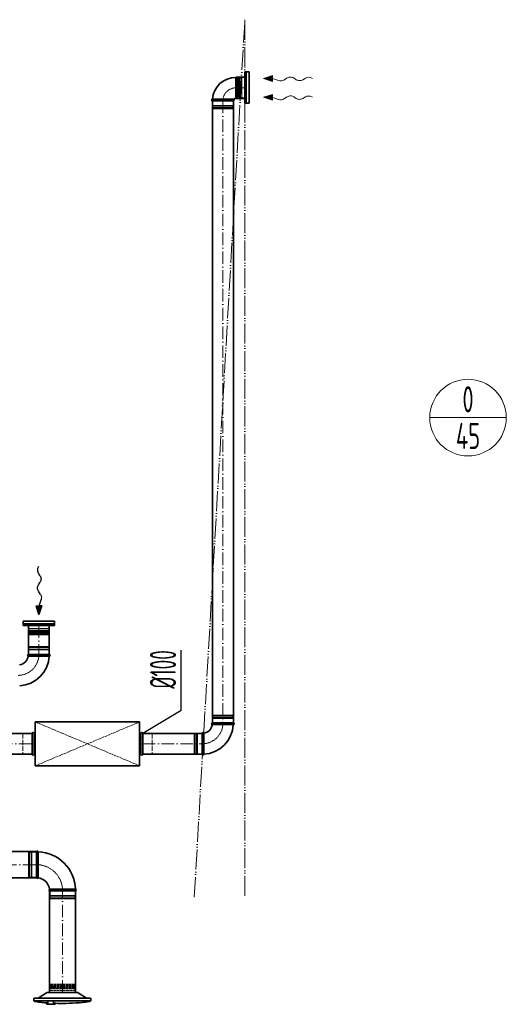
# Model space of a CAD drawing. Header units: millimetres. Extents: x -118717 to 8962, y 22910 to 145283.
# Tile 108 of 193: x -25766 to -23435, y 25452 to 30165. Entities that reach past the tile are written whole.
import ezdxf
from ezdxf.enums import TextEntityAlignment as Align

# ---------------------------------------------------------------- set-up
doc = ezdxf.new("R2010")
doc.units = ezdxf.units.MM
for name, pattern in [('ACAD_ISO02W100', [15, 12, -3]), ('ACAD_ISO05W100', [33, 24, -3, 0, -3, 0, -3]), ('ACAD_ISO10W100', [18, 12, -3, 0, -3]), ('phl_thick', [0])]:
    doc.linetypes.add(name, pattern=pattern)
for name, color, linetype, lineweight in [('VZT_01 SUP (PŘÍVOD) - OBRYS', 5, 'Continuous', 35), ('VZT_02 SUP (PŘÍVOD) - OSA', 5, 'ACAD_ISO10W100', 5), ('VZT_05 ETA (ODVOD) - OBRYS', 6, 'Continuous', 35), ('VZT_06 ETA (ODVOD) - OSA', 6, 'ACAD_ISO10W100', 5), ('VZT_30 DISTRIBUČNÍ PRVKY - OBRYS', 1, 'Continuous', 35), ('VZT_35 TLUMIČE HLUKU - OBRYS', 1, 'Continuous', 35), ('VZT_36 TLUMIČE HLUKU - OSA', 1, 'ACAD_ISO10W100', 5), ('VZT_37 TLUMIČE HLUKU - DETAIL', 8, 'ACAD_ISO02W100', 5), ('VZT_50 POPIS - OBECNE', 7, 'Continuous', 13), ('VZT_52 POPIS - DISTRIBUCE', 7, 'Continuous', 5), ('VZT_60_KOTY - DIMENZE', 7, 'Continuous', 5), ('VZT_POŽADAVKY NA STAVBU - PODHLEDY', 4, 'ACAD_ISO05W100', 5)]:
    doc.layers.add(name, color=color, linetype=linetype, lineweight=lineweight)
for name, color, linetype, lineweight, plot in [('VZT_03 SUP (PŘÍVOD) - NETISK', 8, 'ACAD_ISO02W100', 5, False), ('VZT_07 ETA (ODVOD) - NETISK', 8, 'ACAD_ISO02W100', 5, False), ('VZT_34 DISTRIBUČNÍ PRVKY - NETISK', 8, 'ACAD_ISO02W100', 5, False), ('VZT_39 TLUMIČE HLUKU - NETISK', 8, 'ACAD_ISO02W100', 5, False)]:
    doc.layers.add(name, color=color, linetype=linetype, lineweight=lineweight, plot=plot)
doc.styles.add('EVORA_125', font='isocp.shx', dxfattribs={"width": 0.6, "height": 125})
doc.styles.add('JS', font='isocp.shx', dxfattribs={"width": 0.6, "height": 125})

msp = doc.modelspace()

# ---------------------------------------------------------------- linework, layer by layer
at = {"color": 0, "lineweight": 13}
for p, q in [((-24597.3, 29884.1), (-24554.2, 29897.5)), ((-24554.5, 29869.6), (-24597.3, 29884.1)), ((-24554.5, 29869.6), (-24554.3, 29883.5)), ((-24554.2, 29897.5), (-24554.3, 29883.5)), ((-24554.3, 29883.5), (-24525.7, 29873.8)), ((-24500.3, 29876.1), (-24483.8, 29886.5)), ((-24452.8, 29886.1), (-24440.9, 29878.1)), ((-24409.9, 29877.7), (-24396.9, 29885.8)), ((-24597.3, 29794.1), (-24554.2, 29807.5)), ((-24554.5, 29779.6), (-24597.3, 29794.1)), ((-24554.5, 29779.6), (-24554.3, 29793.5)), ((-24554.2, 29807.5), (-24554.3, 29793.5)), ((-24554.3, 29793.5), (-24525.7, 29783.8)), ((-24500.3, 29786.1), (-24483.8, 29796.5)), ((-24452.8, 29796.1), (-24440.9, 29788.1)), ((-24409.9, 29787.7), (-24396.9, 29795.8))]:
    msp.add_line(p, q, dxfattribs=at)
at = {"lineweight": 13}
for p, q in [((-24366.8, 29886), (-24363.7, 29884.1)), ((-24366.8, 29796), (-24363.7, 29794.1))]:
    msp.add_line(p, q, dxfattribs=at)
at = {"color": 8, "lineweight": 5}
for points in [[(-24728.4, 29883.8), (-24732.3, 29885.3), (-24732.3, 29840.1)], [(-24728.2, 29884.8), (-24728.2, 29840.1)], [(-24716.5, 29884), (-24716.5, 29840.1)], [(-24712.9, 29885.7), (-24712.9, 29840.1)], [(-24710.2, 29887.6), (-24710.2, 29840.1)], [(-24687.3, 29791.6), (-24702.3, 29791.6), (-24702.3, 29888.6), (-24687.3, 29888.6)], [(-24687.3, 29791.6), (-24687.3, 29888.6)], [(-24728.4, 29796.4), (-24732.3, 29794.9), (-24732.3, 29840.1)], [(-24728.2, 29795.4), (-24728.2, 29840.1)], [(-24716.5, 29796.2), (-24716.5, 29840.1)], [(-24712.9, 29794.6), (-24712.9, 29840.1)], [(-24710.2, 29792.6), (-24710.2, 29840.1)], [(-25625.4, 27265.9), (-25625.4, 27250.9), (-25722.4, 27250.9), (-25722.4, 27265.9)], [(-25625.4, 27265.9), (-25722.4, 27265.9)], [(-25721.4, 27243), (-25673.9, 27243)], [(-25626.4, 27243), (-25673.9, 27243)], [(-25719.4, 27240.3), (-25673.9, 27240.3)], [(-25717.6, 27224.8), (-25719, 27220.9), (-25673.9, 27220.9)], [(-25718.6, 27225), (-25673.9, 27225)], [(-25717.8, 27236.7), (-25673.9, 27236.7)], [(-25628.3, 27240.3), (-25673.9, 27240.3)], [(-25630, 27236.7), (-25673.9, 27236.7)], [(-25629.2, 27225), (-25673.9, 27225)], [(-25630.1, 27224.8), (-25628.7, 27220.9), (-25673.9, 27220.9)]]:
    msp.add_lwpolyline(points, dxfattribs=at)
for points in [[(-24722.2, 29892.2), (-24723.7, 29886.5, 0.060863), (-24723.7, 29885.9), (-24723.7, 29840.1)], [(-24722.2, 29892.2), (-24720.8, 29886.3, -0.058981), (-24720.7, 29885.7), (-24720.7, 29840.1)], [(-24702.3, 29887.6), (-24710.2, 29887.6, 0.291473), (-24712.6, 29886.1, 0.291473)], [(-24722.2, 29788), (-24723.7, 29793.7, -0.060863), (-24723.7, 29794.4), (-24723.7, 29840.1)], [(-24722.2, 29788), (-24720.8, 29793.9, 0.058981), (-24720.7, 29794.5), (-24720.7, 29840.1)], [(-24702.3, 29792.6), (-24710.2, 29792.6, -0.291473), (-24712.6, 29794.1, -0.291473)], [(-25721.4, 27250.9), (-25721.4, 27243, 0.291473), (-25719.8, 27240.6, 0.291473)], [(-25626.4, 27250.9), (-25626.4, 27243, -0.291473), (-25627.9, 27240.6, -0.291473)], [(-25726, 27231), (-25720.1, 27232.4, -0.058981), (-25719.4, 27232.5), (-25673.9, 27232.5)], [(-25726, 27231), (-25720.3, 27229.6, 0.060863), (-25719.6, 27229.5), (-25673.9, 27229.5)], [(-25621.8, 27231), (-25627.7, 27232.4, 0.058981), (-25628.3, 27232.5), (-25673.9, 27232.5)], [(-25621.8, 27231), (-25627.5, 27229.6, -0.060863), (-25628.1, 27229.5), (-25673.9, 27229.5)]]:
    msp.add_lwpolyline(points, format="xyb", dxfattribs=at)
for centre, radius, start, end in [((-24722.9, 29875.8), 10.5, 52.1622, 120.2824), ((-24716.1, 29887.9), 3.88, 263.3265, 332.5007), ((-24722.9, 29804.5), 10.5, 239.7176, 307.8378), ((-24716.1, 29792.3), 3.88, 27.4993, 96.6735), ((-25709.5, 27230.3), 10.5, 142.1622, 210.2824), ((-25721.6, 27237.2), 3.88, 353.3265, 62.5007), ((-25626.1, 27237.2), 3.88, 117.4993, 186.6735), ((-25638.2, 27230.3), 10.5, 329.7176, 37.8378)]:
    msp.add_arc(centre, radius, start, end, dxfattribs=at)
at = {"color": 0, "lineweight": 13, "extrusion": (0, 0, -1)}
for centre, start_param, end_param in [((-24468.4, 29877), 0.766537, 2.375056), ((-24381.6, 29876.3), 0.766537, 2.320574), ((-24515.6, 29885.6), 3.908129, 5.191299), ((-24425.3, 29887.2), 3.908129, 5.516649), ((-24468.4, 29787), 0.766537, 2.375056), ((-24425.3, 29797.2), 3.908129, 5.516649), ((-24381.6, 29786.3), 0.766537, 2.320574), ((-24515.6, 29795.6), 3.908129, 5.191299)]:
    msp.add_ellipse(centre, major_axis=(-21.5, 0.3), ratio=0.625, start_param=start_param, end_param=end_param, dxfattribs=at)
at = {"color": 0, "lineweight": 13}
for points in [[(-24554.5, 29869.6), (-24554.2, 29897.5), (-24597.3, 29884.1)], [(-24554.5, 29779.6), (-24554.2, 29807.5), (-24597.3, 29794.1)]]:
    msp.add_solid(points, dxfattribs=at)
at = {"layer": 'VZT_01 SUP (PŘÍVOD) - OBRYS'}
for p, q in [((-25685.3, 26182.7), (-25685.3, 26057.7)), ((-25622.8, 25995.2), (-25497.8, 25995.2))]:
    msp.add_line(p, q, dxfattribs=at)
for points in [[(-25685.3, 26182.7), (-26831.7, 26182.7)], [(-25685.3, 26057.7), (-26831.7, 26057.7)], [(-25622.8, 25995.2), (-25622.8, 25508.1)], [(-25497.8, 25995.2), (-25497.8, 25508.1)]]:
    msp.add_lwpolyline(points, dxfattribs=at)
for centre, radius, start, end in [((-25681.5, 26181.1), 4.17, 21.1072, 156.5322), ((-25685.3, 25995.2), 187.5, 2.3607, 87.6393), ((-25681.5, 26059.4), 4.17, 203.4678, 329.7019), ((-25685.3, 25995.2), 62.5, 6.8302, 83.1698), ((-25621.2, 25999.1), 4.17, 120.2981, 246.5322), ((-25499.5, 25999.1), 4.17, 293.4678, 68.8928)]:
    msp.add_arc(centre, radius, start, end, dxfattribs=at)
for points, knots in [([(-25677.9, 26057.3), (-25677.9, 26057.3), (-25677.9, 26057.3), (-25677.9, 26057.7), (-25677.9, 26058), (-25677.9, 26059), (-25677.9, 26059.8), (-25677.9, 26063), (-25677.8, 26066.1), (-25677.8, 26075), (-25677.8, 26081.2), (-25677.7, 26095.3), (-25677.7, 26103.1), (-25677.7, 26119.4), (-25677.7, 26127.6), (-25677.6, 26143.4), (-25677.6, 26150.9), (-25677.6, 26164.1), (-25677.6, 26169.7), (-25677.6, 26176.7), (-25677.6, 26178.8), (-25677.6, 26181.8), (-25677.6, 26182.6), (-25677.6, 26182.6)], [197.067977, 197.067977, 197.067977, 197.067977, 201.792196, 201.792196, 209.190204, 209.190204, 218.040239, 218.040239, 237.760854, 237.760854, 262.206108, 262.206108, 286.831239, 286.831239, 311.323072, 311.323072, 335.946087, 335.946087, 360.704397, 360.704397, 377.088273, 377.088273, 394.105327, 394.105327, 394.105327, 394.105327]), ([(-25623.3, 26002.7), (-25623.3, 26002.7), (-25621.7, 26002.7), (-25615.6, 26002.7), (-25611.1, 26002.7), (-25599.7, 26002.8), (-25592.9, 26002.8), (-25577.9, 26002.9), (-25569.8, 26002.9), (-25553.5, 26002.9), (-25545.3, 26002.9), (-25530.1, 26002.9), (-25523.2, 26002.9), (-25511.4, 26002.9), (-25506.7, 26002.9), (-25500.1, 26003), (-25498.3, 26003), (-25498, 26003), (-25498, 26003), (-25498, 26003)], [0, 0, 0, 0, 24.235852, 24.235852, 48.531845, 48.531845, 73.024415, 73.024415, 97.570898, 97.570898, 122.078339, 122.078339, 146.53579, 146.53579, 170.957495, 170.957495, 195.359468, 195.359468, 197.168246, 197.168246, 197.168246, 197.168246])]:
    msp.add_open_spline(points, degree=3, knots=knots, dxfattribs=at)
at = {"layer": 'VZT_02 SUP (PŘÍVOD) - OSA', "ltscale": 5}
for points in [[(-26831.7, 26120.2), (-25685.3, 26120.2)], [(-25560.3, 25508.1), (-25560.3, 25995.2)]]:
    msp.add_lwpolyline(points, dxfattribs=at)
at = {"layer": 'VZT_02 SUP (PŘÍVOD) - OSA', "ltscale": 0.3}
msp.add_lwpolyline([(-25560.3, 25995.2), (-25560.3, 25995.2, 0.414214), (-25685.3, 26120.2), (-25685.3, 26120.2)], format="xyb", dxfattribs=at)
at = {"layer": 'VZT_03 SUP (PŘÍVOD) - NETISK', "ltscale": 0.4}
for p, q in [((-25723.3, 26180.2), (-25723.3, 26060.2)), ((-25719.3, 26180.2), (-25723.3, 26180.2)), ((-25719.3, 26180.2), (-25719.3, 26060.2)), ((-25718.8, 26179.2), (-25719.3, 26179.2)), ((-25718.8, 26181.2), (-25718.8, 26059.2)), ((-25718.3, 26181.2), (-25718.8, 26181.2)), ((-25718.3, 26181.2), (-25718.3, 26059.2)), ((-25711.3, 26179.2), (-25718.3, 26179.2)), ((-25711.3, 26181.2), (-25711.3, 26059.2)), ((-25710.8, 26181.2), (-25711.3, 26181.2)), ((-25710.8, 26181.2), (-25710.8, 26059.2)), ((-25707.3, 26179.2), (-25710.8, 26179.2)), ((-25707.3, 26180.2), (-25707.3, 26060.2)), ((-25685.3, 26180.2), (-25707.3, 26180.2)), ((-25719.3, 26060.2), (-25723.3, 26060.2)), ((-25718.8, 26061.2), (-25719.3, 26061.2)), ((-25718.3, 26059.2), (-25718.8, 26059.2)), ((-25711.3, 26061.2), (-25718.3, 26061.2)), ((-25710.8, 26059.2), (-25711.3, 26059.2)), ((-25707.3, 26061.2), (-25710.8, 26061.2)), ((-25685.3, 26060.2), (-25707.3, 26060.2)), ((-25620.3, 25995.2), (-25620.3, 25973.2)), ((-25620.3, 25973.2), (-25500.3, 25973.2)), ((-25619.3, 25973.2), (-25619.3, 25969.7)), ((-25501.3, 25973.2), (-25501.3, 25969.7)), ((-25500.3, 25995.2), (-25500.3, 25973.2)), ((-25621.3, 25969.7), (-25499.3, 25969.7)), ((-25621.3, 25969.7), (-25621.3, 25969.2)), ((-25621.3, 25969.2), (-25499.3, 25969.2)), ((-25621.3, 25962.2), (-25499.3, 25962.2)), ((-25621.3, 25962.2), (-25621.3, 25961.7)), ((-25621.3, 25961.7), (-25499.3, 25961.7)), ((-25620.3, 25961.2), (-25500.3, 25961.2)), ((-25620.3, 25961.2), (-25620.3, 25957.2)), ((-25620.3, 25957.2), (-25500.3, 25957.2)), ((-25619.3, 25969.2), (-25619.3, 25962.2)), ((-25619.3, 25961.7), (-25619.3, 25961.2)), ((-25501.3, 25969.2), (-25501.3, 25962.2)), ((-25501.3, 25961.7), (-25501.3, 25961.2)), ((-25500.3, 25961.2), (-25500.3, 25957.2)), ((-25499.3, 25969.7), (-25499.3, 25969.2)), ((-25499.3, 25962.2), (-25499.3, 25961.7))]:
    msp.add_line(p, q, dxfattribs=at)
at = {"layer": 'VZT_05 ETA (ODVOD) - OBRYS'}
for p, q in [((-24730.3, 29889.1), (-24730.3, 29789.1)), ((-24729.3, 29890.1), (-24687.3, 29890.1)), ((-24687.3, 29890.1), (-24687.3, 29788.1)), ((-24729.3, 29788.1), (-24687.3, 29788.1)), ((-24842.3, 29785.1), (-24792.1, 29785.1)), ((-24742.3, 29777.1), (-24842.3, 29777.1)), ((-25723.9, 27126.6), (-25623.9, 27126.6)), ((-25623.9, 27118.6), (-25674, 27118.6)), ((-24842.3, 26798.6), (-24742.3, 26798.6)), ((-24742.3, 26790.6), (-24792.5, 26790.6)), ((-24892.3, 26648.6), (-24892.3, 26748.6)), ((-24884.3, 26648.6), (-24884.3, 26698.8))]:
    msp.add_line(p, q, dxfattribs=at)
for points in [[(-24842.3, 26798.6), (-24842.3, 29777.1)], [(-24742.3, 26798.6), (-24742.3, 29777.1)], [(-25723.9, 27126.6), (-25723.9, 27265.8)], [(-25623.9, 27126.6), (-25623.9, 27265.8)], [(-25706.2, 26748.6), (-27481.7, 26748.6)], [(-24892.3, 26748.6), (-25176.2, 26748.6)], [(-25706.2, 26648.6), (-27481.7, 26648.6)], [(-24892.3, 26648.6), (-25176.2, 26648.6)]]:
    msp.add_lwpolyline(points, dxfattribs=at)
for centre, radius, start, end in [((-24730.3, 29777.1), 112, 90, 175.904), ((-24729.3, 29889.1), 1, 90, 180), ((-24730.3, 29777.1), 12, 90, 143.1301), ((-24729.3, 29789.1), 1, 180, 270), ((-24842.3, 29781.1), 4, 90, 270), ((-24742.3, 29781.1), 4, 270, 53.1301), ((-25773.9, 27126.6), 50, 279.1478, 350.8522), ((-25773.9, 27126.6), 150, 273.0572, 356.9428), ((-25723.9, 27122.6), 4, 90, 260.8522), ((-25623.9, 27122.6), 4, 270, 90), ((-24892.3, 26798.6), 50, 279.1478, 350.8522), ((-24892.3, 26798.6), 150, 273.0572, 356.9428), ((-24842.3, 26794.6), 4, 90, 260.8522), ((-24742.3, 26794.6), 4, 270, 90), ((-24888.3, 26748.6), 4, 9.1478, 180), ((-24888.3, 26648.6), 4, 180, 0)]:
    msp.add_arc(centre, radius, start, end, dxfattribs=at)
for points, knots in [([(-24739.9, 29784.3), (-24739.9, 29784.3), (-24740, 29784.3), (-24740.7, 29784.4), (-24741.9, 29784.5), (-24745, 29784.7), (-24746.5, 29784.8), (-24752.2, 29785), (-24757.3, 29785), (-24769, 29785.1), (-24775.4, 29785.1), (-24785.5, 29785.1), (-24788.8, 29785.1), (-24792.1, 29785.1)], [158.803681, 158.803681, 158.803681, 158.803681, 163.616371, 163.616371, 177.367021, 177.367021, 187.043223, 187.043223, 208.249718, 208.249718, 228.912225, 228.912225, 238.882543, 238.882543, 238.882543, 238.882543]), ([(-25724.5, 27118.7), (-25724.5, 27118.7), (-25723.4, 27118.7), (-25718.9, 27118.6), (-25715.4, 27118.6), (-25706.6, 27118.6), (-25701.2, 27118.6), (-25689.3, 27118.6), (-25682.8, 27118.6), (-25675.5, 27118.6), (-25674.8, 27118.6), (-25674, 27118.6)], [157.874915, 157.874915, 157.874915, 157.874915, 176.103874, 176.103874, 195.460379, 195.460379, 215.101284, 215.101284, 234.82164, 234.82164, 237.034743, 237.034743, 237.034743, 237.034743]), ([(-24843, 26790.7), (-24843, 26790.7), (-24841.9, 26790.7), (-24837.4, 26790.6), (-24833.9, 26790.6), (-24825, 26790.6), (-24819.7, 26790.6), (-24807.7, 26790.6), (-24801.3, 26790.6), (-24794, 26790.6), (-24793.2, 26790.6), (-24792.5, 26790.6)], [157.874915, 157.874915, 157.874915, 157.874915, 176.103874, 176.103874, 195.460379, 195.460379, 215.101284, 215.101284, 234.82164, 234.82164, 237.034743, 237.034743, 237.034743, 237.034743]), ([(-24884.3, 26698.8), (-24884.3, 26705.1), (-24884.3, 26711.4), (-24884.3, 26723.5), (-24884.4, 26729.1), (-24884.4, 26738.6), (-24884.4, 26742.4), (-24884.4, 26747.7), (-24884.4, 26749.1), (-24884.4, 26749.2), (-24884.4, 26749.2), (-24884.4, 26749.2)], [78.71119, 78.71119, 78.71119, 78.71119, 97.804615, 97.804615, 117.523893, 117.523893, 137.264303, 137.264303, 156.831737, 156.831737, 157.874915, 157.874915, 157.874915, 157.874915])]:
    msp.add_open_spline(points, degree=3, knots=knots, dxfattribs=at)
at = {"layer": 'VZT_06 ETA (ODVOD) - OSA', "ltscale": 0.3}
for points in [[(-24687.3, 29839.1), (-24730.3, 29839.1, 0.414214), (-24792.3, 29777.1), (-24792.3, 29777.1)], [(-25673.9, 27126.6), (-25673.9, 27126.6, -0.414214), (-25773.9, 27026.6), (-25773.9, 27026.6)], [(-24792.3, 26798.6), (-24792.3, 26798.6, -0.414214), (-24892.3, 26698.6), (-24892.3, 26698.6)]]:
    msp.add_lwpolyline(points, format="xyb", dxfattribs=at)
at = {"layer": 'VZT_06 ETA (ODVOD) - OSA', "ltscale": 5}
for points in [[(-24792.3, 29777.1), (-24792.3, 26798.6)], [(-25673.9, 27265.8), (-25673.9, 27126.6)], [(-27481.7, 26698.6), (-25706.2, 26698.6)], [(-25176.2, 26698.6), (-24892.3, 26698.6)]]:
    msp.add_lwpolyline(points, dxfattribs=at)
at = {"layer": 'VZT_07 ETA (ODVOD) - NETISK', "ltscale": 0.4}
for p, q in [((-24842.3, 29751.6), (-24742.3, 29751.6)), ((-24842.3, 29751.1), (-24842.3, 29751.6)), ((-24842.3, 29751.1), (-24742.3, 29751.1)), ((-24842.3, 29744.1), (-24742.3, 29744.1)), ((-24842.3, 29743.6), (-24842.3, 29744.1)), ((-24842.3, 29743.6), (-24742.3, 29743.6)), ((-24841.3, 29755.1), (-24841.3, 29777.1)), ((-24841.3, 29755.1), (-24743.3, 29755.1)), ((-24841.3, 29743.1), (-24743.3, 29743.1)), ((-24841.3, 29739.1), (-24841.3, 29743.1)), ((-24840.3, 29751.6), (-24840.3, 29755.1)), ((-24840.3, 29744.1), (-24840.3, 29751.1)), ((-24840.3, 29743.1), (-24840.3, 29743.6)), ((-24744.3, 29751.6), (-24744.3, 29755.1)), ((-24744.3, 29744.1), (-24744.3, 29751.1)), ((-24744.3, 29743.1), (-24744.3, 29743.6)), ((-24743.3, 29755.1), (-24743.3, 29777.1)), ((-24743.3, 29739.1), (-24743.3, 29743.1)), ((-24742.3, 29751.1), (-24742.3, 29751.6)), ((-24742.3, 29743.6), (-24742.3, 29744.1)), ((-24841.3, 29739.1), (-24743.3, 29739.1)), ((-25623.9, 27160.1), (-25723.9, 27160.1)), ((-25723.9, 27160.1), (-25723.9, 27159.6)), ((-25623.9, 27159.6), (-25723.9, 27159.6)), ((-25623.9, 27152.6), (-25723.9, 27152.6)), ((-25723.9, 27152.6), (-25723.9, 27152.1)), ((-25623.9, 27152.1), (-25723.9, 27152.1)), ((-25624.9, 27164.6), (-25722.9, 27164.6)), ((-25722.9, 27164.6), (-25722.9, 27160.6)), ((-25624.9, 27160.6), (-25722.9, 27160.6)), ((-25624.9, 27148.6), (-25722.9, 27148.6)), ((-25722.9, 27148.6), (-25722.9, 27126.6)), ((-25721.9, 27160.6), (-25721.9, 27160.1)), ((-25721.9, 27159.6), (-25721.9, 27152.6)), ((-25721.9, 27152.1), (-25721.9, 27148.6)), ((-25625.9, 27160.6), (-25625.9, 27160.1)), ((-25625.9, 27159.6), (-25625.9, 27152.6)), ((-25625.9, 27152.1), (-25625.9, 27148.6)), ((-25624.9, 27164.6), (-25624.9, 27160.6)), ((-25624.9, 27148.6), (-25624.9, 27126.6)), ((-25623.9, 27160.1), (-25623.9, 27159.6)), ((-25623.9, 27152.6), (-25623.9, 27152.1)), ((-24742.3, 26832.1), (-24842.3, 26832.1)), ((-24842.3, 26832.1), (-24842.3, 26831.6)), ((-24742.3, 26831.6), (-24842.3, 26831.6)), ((-24742.3, 26824.6), (-24842.3, 26824.6)), ((-24842.3, 26824.6), (-24842.3, 26824.1)), ((-24742.3, 26824.1), (-24842.3, 26824.1)), ((-24743.3, 26836.6), (-24841.3, 26836.6)), ((-24841.3, 26836.6), (-24841.3, 26832.6)), ((-24743.3, 26832.6), (-24841.3, 26832.6)), ((-24743.3, 26820.6), (-24841.3, 26820.6)), ((-24841.3, 26820.6), (-24841.3, 26798.6)), ((-24840.3, 26832.6), (-24840.3, 26832.1)), ((-24840.3, 26831.6), (-24840.3, 26824.6)), ((-24840.3, 26824.1), (-24840.3, 26820.6)), ((-24744.3, 26832.6), (-24744.3, 26832.1)), ((-24744.3, 26831.6), (-24744.3, 26824.6)), ((-24744.3, 26824.1), (-24744.3, 26820.6)), ((-24743.3, 26836.6), (-24743.3, 26832.6)), ((-24743.3, 26820.6), (-24743.3, 26798.6)), ((-24742.3, 26832.1), (-24742.3, 26831.6)), ((-24742.3, 26824.6), (-24742.3, 26824.1)), ((-24930.3, 26649.6), (-24930.3, 26747.6)), ((-24926.3, 26747.6), (-24930.3, 26747.6)), ((-24926.3, 26649.6), (-24926.3, 26747.6)), ((-24925.8, 26746.6), (-24926.3, 26746.6)), ((-24925.8, 26648.6), (-24925.8, 26748.6)), ((-24925.3, 26748.6), (-24925.8, 26748.6)), ((-24925.3, 26648.6), (-24925.3, 26748.6)), ((-24918.3, 26746.6), (-24925.3, 26746.6)), ((-24918.3, 26648.6), (-24918.3, 26748.6)), ((-24917.8, 26748.6), (-24918.3, 26748.6)), ((-24917.8, 26648.6), (-24917.8, 26748.6)), ((-24914.3, 26746.6), (-24917.8, 26746.6)), ((-24914.3, 26649.6), (-24914.3, 26747.6)), ((-24892.3, 26747.6), (-24914.3, 26747.6)), ((-24926.3, 26649.6), (-24930.3, 26649.6)), ((-24925.8, 26650.6), (-24926.3, 26650.6)), ((-24925.3, 26648.6), (-24925.8, 26648.6)), ((-24918.3, 26650.6), (-24925.3, 26650.6)), ((-24917.8, 26648.6), (-24918.3, 26648.6)), ((-24914.3, 26650.6), (-24917.8, 26650.6)), ((-24892.3, 26649.6), (-24914.3, 26649.6))]:
    msp.add_line(p, q, dxfattribs=at)
at = {"layer": 'VZT_30 DISTRIBUČNÍ PRVKY - OBRYS'}
for points in [[(-24667.3, 29765.1), (-24667.3, 29915.1), (-24687.3, 29915.1), (-24687.3, 29765.1)], [(-25598.9, 27285.9), (-25748.9, 27285.9), (-25748.9, 27265.9), (-25598.9, 27265.9)]]:
    msp.add_lwpolyline(points, close=True, dxfattribs=at)
for points in [[(-24680.6, 29915.1), (-24680.6, 29765.1)], [(-25748.9, 27272.6), (-25598.9, 27272.6)]]:
    msp.add_lwpolyline(points, dxfattribs=at)
for points in [[(-25677.7, 25482.1), (-25637.3, 25507.5, -0.141374), (-25635.2, 25508.1), (-25487.9, 25508.1, -0.141374), (-25485.8, 25507.5), (-25445.5, 25482.1)], [(-25425.1, 25469.1), (-25698.1, 25469.1), (-25698.1, 25478.2, -0.414214), (-25694.2, 25482.1), (-25428.9, 25482.1, -0.414214), (-25425.1, 25478.2), (-25425.1, 25469.1)], [(-25630.8, 25458.6, -0.015115), (-25690.1, 25464.6), (-25693.1, 25465.1, -0.36397), (-25695.6, 25468.1), (-25695.6, 25469.1)], [(-25630.8, 25469.1), (-25630.8, 25456.7, -0.267949), (-25631, 25456.3), (-25636.8, 25453, 0.267949), (-25637, 25452.6), (-25637, 25451.9), (-25597.3, 25451.9), (-25597.3, 25452.6, 0.267949), (-25597.6, 25453), (-25603.3, 25456.3, -0.267949), (-25603.5, 25456.7), (-25603.5, 25469.1)], [(-25561.6, 25456.1, -0.010645), (-25603.5, 25457, -0.010645)], [(-25561.6, 25456.1, 0.0327), (-25433, 25464.6), (-25430, 25465.1, 0.36397), (-25427.6, 25468.1), (-25427.6, 25469.1)]]:
    msp.add_lwpolyline(points, format="xyb", dxfattribs=at)
at = {"layer": 'VZT_34 DISTRIBUČNÍ PRVKY - NETISK'}
for points in [[(-25617.9, 25544.1), (-25619.4, 25548.1), (-25561.6, 25548.1)], [(-25505.3, 25544.1), (-25503.9, 25548.1), (-25561.6, 25548.1)], [(-25500.6, 25508.1), (-25500.6, 25518.1), (-25622.6, 25518.1), (-25622.6, 25508.1)], [(-25500.6, 25508.1), (-25622.6, 25508.1)], [(-25621.7, 25526), (-25561.6, 25526)], [(-25619.8, 25528.6), (-25561.6, 25528.6)], [(-25618.9, 25543.9), (-25561.6, 25543.9)], [(-25618.1, 25532.3), (-25561.6, 25532.3)], [(-25504.4, 25543.9), (-25561.6, 25543.9)], [(-25505.1, 25532.3), (-25561.6, 25532.3)], [(-25503.5, 25528.6), (-25561.6, 25528.6)], [(-25501.6, 25526), (-25561.6, 25526)]]:
    msp.add_lwpolyline(points, dxfattribs=at)
for points in [[(-25626.3, 25538), (-25620.6, 25539.4, -0.060863), (-25620, 25539.5), (-25561.6, 25539.5)], [(-25626.3, 25538), (-25620.4, 25536.5, 0.058981), (-25619.8, 25536.5), (-25561.6, 25536.5)], [(-25621.7, 25518.1), (-25621.7, 25526, -0.291473), (-25620.2, 25528.4, -0.291473)], [(-25496.9, 25538), (-25502.7, 25539.4, 0.060863), (-25503.3, 25539.5), (-25561.6, 25539.5)], [(-25496.9, 25538), (-25502.9, 25536.5, -0.058981), (-25503.5, 25536.5), (-25561.6, 25536.5)], [(-25501.6, 25518.1), (-25501.6, 25526, 0.291473), (-25503.1, 25528.4, 0.291473)]]:
    msp.add_lwpolyline(points, format="xyb", dxfattribs=at)
for centre, radius, start, end in [((-25609.9, 25538.7), 10.5, 149.7176, 217.8378), ((-25622, 25531.8), 3.88, 297.4993, 6.6735), ((-25501.3, 25531.8), 3.88, 173.3265, 242.5007), ((-25513.4, 25538.7), 10.5, 322.1622, 30.2824)]:
    msp.add_arc(centre, radius, start, end, dxfattribs=at)
at = {"layer": 'VZT_35 TLUMIČE HLUKU - OBRYS'}
for p, q in [((-25706.2, 26748.6), (-25706.2, 26648.6)), ((-25176.2, 26748.6), (-25176.2, 26648.6))]:
    msp.add_line(p, q, dxfattribs=at)
msp.add_lwpolyline([(-25191.2, 26593.6), (-25691.2, 26593.6), (-25691.2, 26803.6), (-25191.2, 26803.6)], close=True, dxfattribs=at)
for points in [[(-25697.2, 26748.6), (-25697.2, 26648.6)], [(-25697.2, 26748.6), (-25691.2, 26748.6)], [(-25185.2, 26748.6), (-25191.2, 26748.6)], [(-25185.2, 26748.6), (-25185.2, 26648.6)], [(-25697.2, 26648.6), (-25691.2, 26648.6)], [(-25185.2, 26648.6), (-25191.2, 26648.6)]]:
    msp.add_lwpolyline(points, dxfattribs=at)
for centre, start, end in [((-25701.7, 26748.6), 0, 180), ((-25180.7, 26748.6), 0, 180), ((-25701.7, 26648.6), 180, 0), ((-25180.7, 26648.6), 180, 0)]:
    msp.add_arc(centre, 4.5, start, end, dxfattribs=at)
at = {"layer": 'VZT_36 TLUMIČE HLUKU - OSA', "ltscale": 5}
for points in [[(-25706.2, 26698.6), (-25691.2, 26698.6)], [(-25176.2, 26698.6), (-25191.2, 26698.6)], [(-25176.2, 26698.6), (-25191.2, 26698.6)], [(-25176.2, 26698.6), (-25191.2, 26698.6)]]:
    msp.add_lwpolyline(points, dxfattribs=at)
at = {"layer": 'VZT_37 TLUMIČE HLUKU - DETAIL', "lineweight": 5}
for points in [[(-25191.2, 26593.6), (-25691.2, 26803.6)], [(-25691.2, 26593.6), (-25191.2, 26803.6)]]:
    msp.add_lwpolyline(points, dxfattribs=at)
at = {"layer": 'VZT_39 TLUMIČE HLUKU - NETISK', "ltscale": 2}
for points in [[(-25706.2, 26748.6), (-25751.2, 26748.6), (-25751.2, 26648.6), (-25706.2, 26648.6)], [(-25176.2, 26748.6), (-25131.2, 26748.6), (-25131.2, 26648.6), (-25176.2, 26648.6)]]:
    msp.add_lwpolyline(points, dxfattribs=at)
at = {"layer": 'VZT_50 POPIS - OBECNE'}
msp.add_line((-25675.7, 27546.4), (-25673.9, 27549.5), dxfattribs=at)
at = {"layer": 'VZT_50 POPIS - OBECNE', "color": 0, "lineweight": -2}
for p, q in [((-25667.5, 27503.3), (-25675.6, 27516.3)), ((-25675.8, 27460.4), (-25667.9, 27472.3)), ((-25665.8, 27412.9), (-25676.3, 27429.4)), ((-25673.3, 27358.9), (-25663.6, 27387.5)), ((-25673.9, 27315.9), (-25687.3, 27359.1)), ((-25687.3, 27359.1), (-25673.3, 27358.9)), ((-25659.3, 27358.7), (-25673.9, 27315.9)), ((-25659.3, 27358.7), (-25673.3, 27358.9))]:
    msp.add_line(p, q, dxfattribs=at)
at = {"layer": 'VZT_50 POPIS - OBECNE', "color": 0, "lineweight": -2, "extrusion": (0, 0, -1)}
for centre, start_param, end_param in [((-25666.1, 27531.6), 0.766537, 2.320574), ((-25677, 27488), 3.908129, 5.516649), ((-25666.7, 27444.8), 0.766537, 2.375056), ((-25675.4, 27397.6), 3.908129, 5.191299)]:
    msp.add_ellipse(centre, major_axis=(-0.3, -21.5), ratio=0.625, start_param=start_param, end_param=end_param, dxfattribs=at)
at = {"layer": 'VZT_50 POPIS - OBECNE', "color": 0, "lineweight": -2}
msp.add_solid([(-25659.3, 27358.7), (-25687.3, 27359.1), (-25673.9, 27315.9)], dxfattribs=at)
at = {"layer": 'VZT_52 POPIS - DISTRIBUCE'}
msp.add_line((-23801.6, 28260.3), (-23434.8, 28260.3), dxfattribs=at)
msp.add_circle((-23618.2, 28260.3), 183.4, dxfattribs=at)
at = {"layer": 'VZT_60_KOTY - DIMENZE', "linetype": 'ByBlock', "lineweight": -2}
msp.add_line((-24991.7, 26859.7), (-24991.7, 26909.7), dxfattribs=at)
at = {"layer": 'VZT_60_KOTY - DIMENZE', "linetype": 'ByBlock', "lineweight": -2, "elevation": 0}
for points in [[(-24991.7, 26909.7), (-24991.7, 27147.3)], [(-25176.2, 26749.6), (-24991.7, 26859.7)]]:
    msp.add_lwpolyline(points, dxfattribs=at)
at = {"layer": 'VZT_POŽADAVKY NA STAVBU - PODHLEDY', "ltscale": 4}
for p, q in [((-24929.6, 25965.1), (-24687.4, 30165.2)), ((-24687.4, 30165.2), (-24687.3, 25965.2))]:
    msp.add_line(p, q, dxfattribs=at)

# ---------------------------------------------------------------- texts
at = {"layer": 'VZT_52 POPIS - DISTRIBUCE', "ltscale": 50, "style": 'JS', "width": 0.7}
for s, p in [('0', (-23618.2, 28347.8)), ('45', (-23618.2, 28172.8))]:
    msp.add_text(s, height=125, dxfattribs=at).set_placement(p, align=Align.MIDDLE_CENTER)
at = {"layer": 'VZT_60_KOTY - DIMENZE', "linetype": 'phl_thick', "insert": (-25141.7, 27147.3), "char_height": 125, "attachment_point": 3, "rotation": 90, "style": 'EVORA_125'}
msp.add_mtext('%%C100', dxfattribs=at)

doc.saveas('drawing.dxf')
